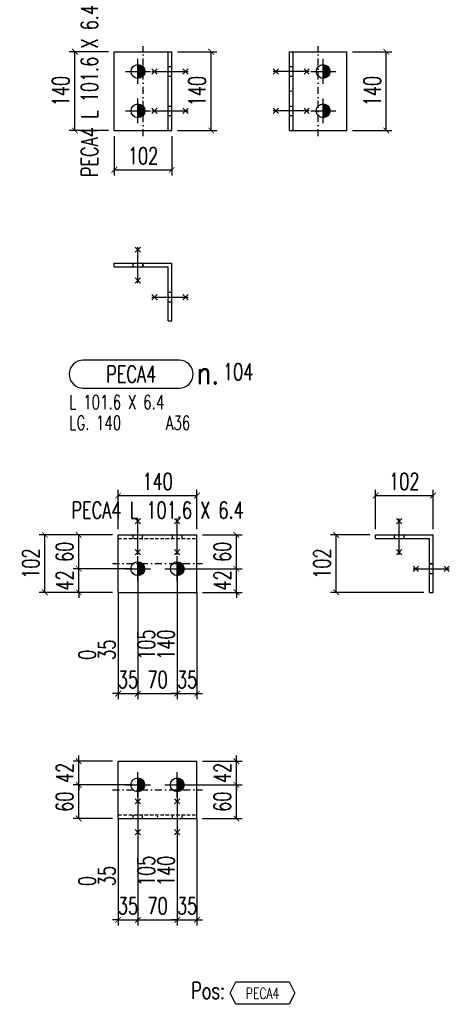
# Model space of a CAD drawing. Header units: feet. Extents: x 14665 to 61549, y 27474 to 37127.
# Tile 12 of 37: x 33618 to 34381, y 30995 to 32745. Entities that reach past the tile are written whole.
import ezdxf
from ezdxf.enums import TextEntityAlignment as Align

# ---------------------------------------------------------------- set-up
doc = ezdxf.new("R2010")
doc.units = ezdxf.units.FT
doc.header["$LTSCALE"] = 25
doc.header["$MEASUREMENT"] = 0
doc.linetypes.add('DASHDOT', pattern=[1, 0.5, -0.25, 0, -0.25])
doc.linetypes.add('HIDDEN', pattern=[0.375, 0.25, -0.125])
doc.layers.get('0').update_dxf_attribs({"linetype": 'CONTINUOUS'})
doc.layers.get('Defpoints').update_dxf_attribs({"linetype": 'CONTINUOUS'})
for name, color, linetype in [('A', 2, 'DASHDOT'), ('FORIR', 4, 'CONTINUOUS'), ('G', 3, 'CONTINUOUS'), ('MARK_DES', 2, 'CONTINUOUS'), ('MARK_MAT', 2, 'CONTINUOUS'), ('MARK_QTA', 4, 'CONTINUOUS'), ('MARK_SBA', 4, 'CONTINUOUS'), ('MARK_SLOT', 6, 'CONTINUOUS'), ('POS_BOX', 6, 'CONTINUOUS'), ('POS_DES', 2, 'CONTINUOUS'), ('POS_MAT', 2, 'CONTINUOUS'), ('TR', 6, 'HIDDEN'), ('TXT1', 7, 'CONTINUOUS')]:
    doc.layers.add(name, color=color, linetype=linetype)
doc.styles.add('1', font='romans', dxfattribs={"width": 0.7, "height": 30})
doc.styles.add('MARK', font='ROMANS', dxfattribs={"width": 0.7})
doc.styles.add('POS', font='ROMANS', dxfattribs={"width": 0.7})
doc.styles.add('ROMANS', font='ROMANS', dxfattribs={"width": 0.8, "height": 28})
doc.dimstyles.get("Standard").update_dxf_attribs({"dimtxt": 30, "dimasz": 1, "dimexe": 1, "dimexo": 1, "dimgap": 1, "dimtad": 1, "dimdec": 0, "dimdsep": 46, "dimtxsty": '1', "dimblk": 'ARCHTICK', "dimcen": 3, "dimclrd": 1, "dimclre": 1, "dimclrt": 3, "dimadec": 0, "dimazin": 0, "dimtfac": 1, "dimtdec": 0, "dimtix": 1, "dimtmove": 0, "dimatfit": 3, "dimfxl": 0, "dimtolj": 1, "dimarcsym": 0})

# ---------------------------------------------------------------- blocks, each defined once
blk = doc.blocks.new('MS')
at = {"color": 6}
for p, q in [((-4.7, 22.8), (4.7, 32.1)), ((-4.7, 32.1), (4.7, 22.8)), ((-4.7, -22.8), (4.7, -32.1)), ((-4.7, -32.1), (4.7, -22.8))]:
    blk.add_line(p, q, dxfattribs=at)
at = {"color": 3}
blk.add_line((0, -32.1), (0, 32.1), dxfattribs=at)
at = {"flags": 1}
for tag, p, height in [('DIAM', (0, 0), 8.01), ('AVAN', (1.3, -18.2), 5.26), ('TOLE', (1.3, -9.7), 5.26), ('DIET', (1.3, -24.6), 5.26)]:
    blk.add_attdef(tag, p, '', height=height, dxfattribs=at)
blk = doc.blocks.new('M16')
for p, q in [((0, -22.2), (0, 22.2)), ((-22.2, 0), (22.2, 0))]:
    blk.add_line(p, q)
at = {"color": 4, "const_width": 12.3}
blk.add_lwpolyline([(0, -6.1, 1), (0, 6.1, 1)], format="xyb", dxfattribs=at)
blk.add_circle((0, 0), 12.3)
at = {"flags": 1}
blk.add_attdef('TOLE', (16.7, -8.3), '', height=5.26, dxfattribs=at)
blk = doc.blocks.new('_ArchTick')
at = {"color": 0, "linetype": 'ByBlock', "const_width": 0.15}
blk.add_lwpolyline([(-0.5, -0.5), (0.5, 0.5)], dxfattribs=at)
blk = doc.blocks.new('*D80')
at = {"layer": 'Defpoints', "color": 0, "transparency": 16777216}
for p in [(33828, 31769.4), (33898, 31769.4), (33898, 31547.4)]:
    blk.add_point(p, dxfattribs=at)
at = {"layer": 'TXT1', "color": 1, "lineweight": -2, "transparency": 16777216}
for p, q in [((33828, 31759.4), (33828, 31537.4)), ((33898, 31759.4), (33898, 31537.4)), ((33828, 31547.4), (33898, 31547.4))]:
    blk.add_line(p, q, dxfattribs=at)
at = {"layer": 'TXT1', "color": 1, "lineweight": -2, "transparency": 16777216, "xscale": 10, "yscale": 10, "zscale": 10, "rotation": 180}
blk.add_blockref('_ArchTick', (33828, 31547.4), dxfattribs=at)
at = {"layer": 'TXT1', "color": 1, "lineweight": -2, "transparency": 16777216, "xscale": 10, "yscale": 10, "zscale": 10}
blk.add_blockref('_ArchTick', (33898, 31547.4), dxfattribs=at)
at = {"layer": 'TXT1', "color": 3, "transparency": 16777216, "insert": (33863, 31572.4), "char_height": 30, "attachment_point": 5, "style": '1'}
blk.add_mtext('\\A1;70', dxfattribs=at)
blk = doc.blocks.new('*D81')
at = {"layer": 'Defpoints', "color": 0, "transparency": 16777216}
for p in [(33828, 31769.4), (33793, 31727.4), (33828, 31547.4)]:
    blk.add_point(p, dxfattribs=at)
at = {"layer": 'TXT1', "color": 1, "lineweight": -2, "transparency": 16777216}
for p, q in [((33828, 31759.4), (33828, 31537.4)), ((33793, 31717.4), (33793, 31537.4)), ((33793, 31547.4), (33783, 31547.4)), ((33793, 31547.4), (33828, 31547.4)), ((33828, 31547.4), (33838, 31547.4))]:
    blk.add_line(p, q, dxfattribs=at)
at = {"layer": 'TXT1', "color": 1, "lineweight": -2, "transparency": 16777216, "xscale": 10, "yscale": 10, "zscale": 10}
blk.add_blockref('_ArchTick', (33793, 31547.4), dxfattribs=at)
at = {"layer": 'TXT1', "color": 1, "lineweight": -2, "transparency": 16777216, "xscale": 10, "yscale": 10, "zscale": 10, "rotation": 180}
blk.add_blockref('_ArchTick', (33828, 31547.4), dxfattribs=at)
at = {"layer": 'TXT1', "color": 3, "transparency": 16777216, "insert": (33810.5, 31572.4), "char_height": 30, "attachment_point": 5, "style": '1'}
blk.add_mtext('\\A1;35', dxfattribs=at)
blk = doc.blocks.new('*D82')
at = {"layer": 'Defpoints', "color": 0, "transparency": 16777216}
for p in [(33898, 31769.4), (33933, 31727.4), (33933, 31547.4)]:
    blk.add_point(p, dxfattribs=at)
at = {"layer": 'TXT1', "color": 1, "lineweight": -2, "transparency": 16777216}
for p, q in [((33898, 31759.4), (33898, 31537.4)), ((33933, 31717.4), (33933, 31537.4)), ((33898, 31547.4), (33888, 31547.4)), ((33898, 31547.4), (33933, 31547.4)), ((33933, 31547.4), (33943, 31547.4))]:
    blk.add_line(p, q, dxfattribs=at)
at = {"layer": 'TXT1', "color": 1, "lineweight": -2, "transparency": 16777216, "xscale": 10, "yscale": 10, "zscale": 10}
blk.add_blockref('_ArchTick', (33898, 31547.4), dxfattribs=at)
at = {"layer": 'TXT1', "color": 1, "lineweight": -2, "transparency": 16777216, "xscale": 10, "yscale": 10, "zscale": 10, "rotation": 180}
blk.add_blockref('_ArchTick', (33933, 31547.4), dxfattribs=at)
at = {"layer": 'TXT1', "color": 3, "transparency": 16777216, "insert": (33915.5, 31572.4), "char_height": 30, "attachment_point": 5, "style": '1'}
blk.add_mtext('\\A1;35', dxfattribs=at)
blk = doc.blocks.new('*D83')
at = {"layer": 'Defpoints', "color": 0, "transparency": 16777216}
for p in [(33723, 31829.4), (33793, 31829.4), (33828, 31769.4)]:
    blk.add_point(p, dxfattribs=at)
at = {"layer": 'TXT1', "color": 1, "lineweight": -2, "transparency": 16777216}
for p, q in [((33783, 31829.4), (33713, 31829.4)), ((33723, 31769.4), (33723, 31829.4)), ((33818, 31769.4), (33713, 31769.4))]:
    blk.add_line(p, q, dxfattribs=at)
at = {"layer": 'TXT1', "color": 1, "lineweight": -2, "transparency": 16777216, "xscale": 10, "yscale": 10, "zscale": 10}
for p, rotation in [((33723, 31829.4), 90), ((33723, 31769.4), 270)]:
    blk.add_blockref('_ArchTick', p, dxfattribs=dict(at, rotation=rotation))
at = {"layer": 'TXT1', "color": 3, "transparency": 16777216, "insert": (33698, 31799.4), "char_height": 30, "attachment_point": 5, "rotation": 90, "style": '1'}
blk.add_mtext('\\A1;60', dxfattribs=at)
blk = doc.blocks.new('*D84')
at = {"layer": 'Defpoints', "color": 0, "transparency": 16777216}
for p in [(33723, 31769.4), (33828, 31769.4), (33793, 31727.4)]:
    blk.add_point(p, dxfattribs=at)
at = {"layer": 'TXT1', "color": 1, "lineweight": -2, "transparency": 16777216}
for p, q in [((33818, 31769.4), (33713, 31769.4)), ((33723, 31769.4), (33723, 31779.4)), ((33723, 31727.4), (33723, 31769.4)), ((33783, 31727.4), (33713, 31727.4)), ((33723, 31727.4), (33723, 31717.4))]:
    blk.add_line(p, q, dxfattribs=at)
at = {"layer": 'TXT1', "color": 1, "lineweight": -2, "transparency": 16777216, "xscale": 10, "yscale": 10, "zscale": 10}
for p, rotation in [((33723, 31769.4), 270), ((33723, 31727.4), 90)]:
    blk.add_blockref('_ArchTick', p, dxfattribs=dict(at, rotation=rotation))
at = {"layer": 'TXT1', "color": 3, "transparency": 16777216, "insert": (33698, 31748.4), "char_height": 30, "attachment_point": 5, "rotation": 90, "style": '1'}
blk.add_mtext('\\A1;42', dxfattribs=at)
blk = doc.blocks.new('*D85')
at = {"layer": 'Defpoints', "color": 0, "transparency": 16777216}
for p in [(33933, 31829.4), (34003, 31829.4), (33898, 31769.4)]:
    blk.add_point(p, dxfattribs=at)
at = {"layer": 'TXT1', "color": 1, "lineweight": -2, "transparency": 16777216}
for p, q in [((33943, 31829.4), (34013, 31829.4)), ((34003, 31769.4), (34003, 31829.4)), ((33908, 31769.4), (34013, 31769.4))]:
    blk.add_line(p, q, dxfattribs=at)
at = {"layer": 'TXT1', "color": 1, "lineweight": -2, "transparency": 16777216, "xscale": 10, "yscale": 10, "zscale": 10}
for p, rotation in [((34003, 31829.4), 90), ((34003, 31769.4), 270)]:
    blk.add_blockref('_ArchTick', p, dxfattribs=dict(at, rotation=rotation))
at = {"layer": 'TXT1', "color": 3, "transparency": 16777216, "insert": (33978, 31799.4), "char_height": 30, "attachment_point": 5, "rotation": 90, "style": '1'}
blk.add_mtext('\\A1;60', dxfattribs=at)
blk = doc.blocks.new('*D86')
at = {"layer": 'Defpoints', "color": 0, "transparency": 16777216}
for p in [(33898, 31769.4), (34003, 31769.4), (33933, 31727.4)]:
    blk.add_point(p, dxfattribs=at)
at = {"layer": 'TXT1', "color": 1, "lineweight": -2, "transparency": 16777216}
for p, q in [((33908, 31769.4), (34013, 31769.4)), ((34003, 31769.4), (34003, 31779.4)), ((34003, 31727.4), (34003, 31769.4)), ((33943, 31727.4), (34013, 31727.4)), ((34003, 31727.4), (34003, 31717.4))]:
    blk.add_line(p, q, dxfattribs=at)
at = {"layer": 'TXT1', "color": 1, "lineweight": -2, "transparency": 16777216, "xscale": 10, "yscale": 10, "zscale": 10}
for p, rotation in [((34003, 31769.4), 270), ((34003, 31727.4), 90)]:
    blk.add_blockref('_ArchTick', p, dxfattribs=dict(at, rotation=rotation))
at = {"layer": 'TXT1', "color": 3, "transparency": 16777216, "insert": (33978, 31748.4), "char_height": 30, "attachment_point": 5, "rotation": 90, "style": '1'}
blk.add_mtext('\\A1;42', dxfattribs=at)
blk = doc.blocks.new('*D87')
at = {"layer": 'Defpoints', "color": 0, "transparency": 16777216}
for p in [(33933, 31899.4), (33793, 31829.4), (33933, 31829.4)]:
    blk.add_point(p, dxfattribs=at)
at = {"layer": 'TXT1', "color": 1, "lineweight": -2, "transparency": 16777216}
for p, q in [((33793, 31839.4), (33793, 31909.4)), ((33933, 31839.4), (33933, 31909.4)), ((33793, 31899.4), (33933, 31899.4))]:
    blk.add_line(p, q, dxfattribs=at)
at = {"layer": 'TXT1', "color": 1, "lineweight": -2, "transparency": 16777216, "xscale": 10, "yscale": 10, "zscale": 10, "rotation": 180}
blk.add_blockref('_ArchTick', (33793, 31899.4), dxfattribs=at)
at = {"layer": 'TXT1', "color": 1, "lineweight": -2, "transparency": 16777216, "xscale": 10, "yscale": 10, "zscale": 10}
blk.add_blockref('_ArchTick', (33933, 31899.4), dxfattribs=at)
at = {"layer": 'TXT1', "color": 3, "transparency": 16777216, "insert": (33863, 31924.4), "char_height": 30, "attachment_point": 5, "style": '1'}
blk.add_mtext('\\A1;140', dxfattribs=at)
blk = doc.blocks.new('*D88')
at = {"layer": 'Defpoints', "color": 0, "transparency": 16777216}
for p in [(33663, 31829.4), (33793, 31829.4), (33793, 31727.4)]:
    blk.add_point(p, dxfattribs=at)
at = {"layer": 'TXT1', "color": 1, "lineweight": -2, "transparency": 16777216}
for p, q in [((33783, 31829.4), (33653, 31829.4)), ((33663, 31727.4), (33663, 31829.4)), ((33783, 31727.4), (33653, 31727.4))]:
    blk.add_line(p, q, dxfattribs=at)
at = {"layer": 'TXT1', "color": 1, "lineweight": -2, "transparency": 16777216, "xscale": 10, "yscale": 10, "zscale": 10}
for p, rotation in [((33663, 31829.4), 90), ((33663, 31727.4), 270)]:
    blk.add_blockref('_ArchTick', p, dxfattribs=dict(at, rotation=rotation))
at = {"layer": 'TXT1', "color": 3, "transparency": 16777216, "insert": (33638, 31778.4), "char_height": 30, "attachment_point": 5, "rotation": 90, "style": '1'}
blk.add_mtext('\\A1;102', dxfattribs=at)
blk = doc.blocks.new('3D_INFOM')
blk.add_point((0, 0))
at = {"layer": 'FORIR', "flags": 1}
for tag, p in [('MARK', (7.55, -4.31)), ('NUM_DIS', (7.55, -11.68)), ('NOT_PEZ', (45.73, -11.68)), ('QTA_PEZ', (7.55, -18.55)), ('TIP_PEZ', (45.73, -18.55)), ('TRA_PEZ', (7.55, -26.33)), ('COS_PEZ', (45.73, -26.33)), ('DES_PEZ', (7.55, -33.75))]:
    blk.add_attdef(tag, p, '', height=5, dxfattribs=at)
blk = doc.blocks.new('*D89')
at = {"layer": 'Defpoints', "color": 0, "transparency": 16777216}
for p in [(34352, 31899.4), (34250, 31829.4), (34352, 31829.4)]:
    blk.add_point(p, dxfattribs=at)
at = {"layer": 'TXT1', "color": 1, "lineweight": -2, "transparency": 16777216}
for p, q in [((34250, 31839.4), (34250, 31909.4)), ((34352, 31839.4), (34352, 31909.4)), ((34250, 31899.4), (34352, 31899.4))]:
    blk.add_line(p, q, dxfattribs=at)
at = {"layer": 'TXT1', "color": 1, "lineweight": -2, "transparency": 16777216, "xscale": 10, "yscale": 10, "zscale": 10, "rotation": 180}
blk.add_blockref('_ArchTick', (34250, 31899.4), dxfattribs=at)
at = {"layer": 'TXT1', "color": 1, "lineweight": -2, "transparency": 16777216, "xscale": 10, "yscale": 10, "zscale": 10}
blk.add_blockref('_ArchTick', (34352, 31899.4), dxfattribs=at)
at = {"layer": 'TXT1', "color": 3, "transparency": 16777216, "insert": (34301, 31924.4), "char_height": 30, "attachment_point": 5, "style": '1'}
blk.add_mtext('\\A1;102', dxfattribs=at)
blk = doc.blocks.new('*D90')
at = {"layer": 'Defpoints', "color": 0, "transparency": 16777216}
for p in [(34180, 31829.4), (34250, 31829.4), (34345.6, 31727.4)]:
    blk.add_point(p, dxfattribs=at)
at = {"layer": 'TXT1', "color": 1, "lineweight": -2, "transparency": 16777216}
for p, q in [((34240, 31829.4), (34170, 31829.4)), ((34180, 31727.4), (34180, 31829.4)), ((34335.6, 31727.4), (34170, 31727.4))]:
    blk.add_line(p, q, dxfattribs=at)
at = {"layer": 'TXT1', "color": 1, "lineweight": -2, "transparency": 16777216, "xscale": 10, "yscale": 10, "zscale": 10}
for p, rotation in [((34180, 31829.4), 90), ((34180, 31727.4), 270)]:
    blk.add_blockref('_ArchTick', p, dxfattribs=dict(at, rotation=rotation))
at = {"layer": 'TXT1', "color": 3, "transparency": 16777216, "insert": (34155, 31778.4), "char_height": 30, "attachment_point": 5, "rotation": 90, "style": '1'}
blk.add_mtext('\\A1;102', dxfattribs=at)
blk = doc.blocks.new('*D91')
at = {"layer": 'Defpoints', "color": 0, "transparency": 16777216}
for p in [(33828, 31385.4), (33898, 31385.4), (33898, 31145.4)]:
    blk.add_point(p, dxfattribs=at)
at = {"layer": 'TXT1', "color": 1, "lineweight": -2, "transparency": 16777216}
for p, q in [((33828, 31375.4), (33828, 31135.4)), ((33898, 31375.4), (33898, 31135.4)), ((33828, 31145.4), (33898, 31145.4))]:
    blk.add_line(p, q, dxfattribs=at)
at = {"layer": 'TXT1', "color": 1, "lineweight": -2, "transparency": 16777216, "xscale": 10, "yscale": 10, "zscale": 10, "rotation": 180}
blk.add_blockref('_ArchTick', (33828, 31145.4), dxfattribs=at)
at = {"layer": 'TXT1', "color": 1, "lineweight": -2, "transparency": 16777216, "xscale": 10, "yscale": 10, "zscale": 10}
blk.add_blockref('_ArchTick', (33898, 31145.4), dxfattribs=at)
at = {"layer": 'TXT1', "color": 3, "transparency": 16777216, "insert": (33863, 31170.4), "char_height": 30, "attachment_point": 5, "style": '1'}
blk.add_mtext('\\A1;70', dxfattribs=at)
blk = doc.blocks.new('*D92')
at = {"layer": 'Defpoints', "color": 0, "transparency": 16777216}
for p in [(33828, 31385.4), (33793, 31325.4), (33828, 31145.4)]:
    blk.add_point(p, dxfattribs=at)
at = {"layer": 'TXT1', "color": 1, "lineweight": -2, "transparency": 16777216}
for p, q in [((33828, 31375.4), (33828, 31135.4)), ((33793, 31315.4), (33793, 31135.4)), ((33793, 31145.4), (33783, 31145.4)), ((33793, 31145.4), (33828, 31145.4)), ((33828, 31145.4), (33838, 31145.4))]:
    blk.add_line(p, q, dxfattribs=at)
at = {"layer": 'TXT1', "color": 1, "lineweight": -2, "transparency": 16777216, "xscale": 10, "yscale": 10, "zscale": 10}
blk.add_blockref('_ArchTick', (33793, 31145.4), dxfattribs=at)
at = {"layer": 'TXT1', "color": 1, "lineweight": -2, "transparency": 16777216, "xscale": 10, "yscale": 10, "zscale": 10, "rotation": 180}
blk.add_blockref('_ArchTick', (33828, 31145.4), dxfattribs=at)
at = {"layer": 'TXT1', "color": 3, "transparency": 16777216, "insert": (33810.5, 31170.4), "char_height": 30, "attachment_point": 5, "style": '1'}
blk.add_mtext('\\A1;35', dxfattribs=at)
blk = doc.blocks.new('*D93')
at = {"layer": 'Defpoints', "color": 0, "transparency": 16777216}
for p in [(33898, 31385.4), (33933, 31325.4), (33933, 31145.4)]:
    blk.add_point(p, dxfattribs=at)
at = {"layer": 'TXT1', "color": 1, "lineweight": -2, "transparency": 16777216}
for p, q in [((33898, 31375.4), (33898, 31135.4)), ((33933, 31315.4), (33933, 31135.4)), ((33898, 31145.4), (33888, 31145.4)), ((33898, 31145.4), (33933, 31145.4)), ((33933, 31145.4), (33943, 31145.4))]:
    blk.add_line(p, q, dxfattribs=at)
at = {"layer": 'TXT1', "color": 1, "lineweight": -2, "transparency": 16777216, "xscale": 10, "yscale": 10, "zscale": 10}
blk.add_blockref('_ArchTick', (33898, 31145.4), dxfattribs=at)
at = {"layer": 'TXT1', "color": 1, "lineweight": -2, "transparency": 16777216, "xscale": 10, "yscale": 10, "zscale": 10, "rotation": 180}
blk.add_blockref('_ArchTick', (33933, 31145.4), dxfattribs=at)
at = {"layer": 'TXT1', "color": 3, "transparency": 16777216, "insert": (33915.5, 31170.4), "char_height": 30, "attachment_point": 5, "style": '1'}
blk.add_mtext('\\A1;35', dxfattribs=at)
blk = doc.blocks.new('*D94')
at = {"layer": 'Defpoints', "color": 0, "transparency": 16777216}
for p in [(33723, 31427.4), (33793, 31427.4), (33828, 31385.4)]:
    blk.add_point(p, dxfattribs=at)
at = {"layer": 'TXT1', "color": 1, "lineweight": -2, "transparency": 16777216}
for p, q in [((33723, 31427.4), (33723, 31437.4)), ((33783, 31427.4), (33713, 31427.4)), ((33723, 31385.4), (33723, 31427.4)), ((33818, 31385.4), (33713, 31385.4)), ((33723, 31385.4), (33723, 31375.4))]:
    blk.add_line(p, q, dxfattribs=at)
at = {"layer": 'TXT1', "color": 1, "lineweight": -2, "transparency": 16777216, "xscale": 10, "yscale": 10, "zscale": 10}
for p, rotation in [((33723, 31427.4), 270), ((33723, 31385.4), 90)]:
    blk.add_blockref('_ArchTick', p, dxfattribs=dict(at, rotation=rotation))
at = {"layer": 'TXT1', "color": 3, "transparency": 16777216, "insert": (33698, 31406.4), "char_height": 30, "attachment_point": 5, "rotation": 90, "style": '1'}
blk.add_mtext('\\A1;42', dxfattribs=at)
blk = doc.blocks.new('*D95')
at = {"layer": 'Defpoints', "color": 0, "transparency": 16777216}
for p in [(33723, 31385.4), (33828, 31385.4), (33793, 31325.4)]:
    blk.add_point(p, dxfattribs=at)
at = {"layer": 'TXT1', "color": 1, "lineweight": -2, "transparency": 16777216}
for p, q in [((33818, 31385.4), (33713, 31385.4)), ((33723, 31325.4), (33723, 31385.4)), ((33783, 31325.4), (33713, 31325.4))]:
    blk.add_line(p, q, dxfattribs=at)
at = {"layer": 'TXT1', "color": 1, "lineweight": -2, "transparency": 16777216, "xscale": 10, "yscale": 10, "zscale": 10}
for p, rotation in [((33723, 31385.4), 90), ((33723, 31325.4), 270)]:
    blk.add_blockref('_ArchTick', p, dxfattribs=dict(at, rotation=rotation))
at = {"layer": 'TXT1', "color": 3, "transparency": 16777216, "insert": (33698, 31355.4), "char_height": 30, "attachment_point": 5, "rotation": 90, "style": '1'}
blk.add_mtext('\\A1;60', dxfattribs=at)
blk = doc.blocks.new('*D96')
at = {"layer": 'Defpoints', "color": 0, "transparency": 16777216}
for p in [(33933, 31427.4), (34003, 31427.4), (33898, 31385.4)]:
    blk.add_point(p, dxfattribs=at)
at = {"layer": 'TXT1', "color": 1, "lineweight": -2, "transparency": 16777216}
for p, q in [((34003, 31427.4), (34003, 31437.4)), ((33943, 31427.4), (34013, 31427.4)), ((34003, 31385.4), (34003, 31427.4)), ((33908, 31385.4), (34013, 31385.4)), ((34003, 31385.4), (34003, 31375.4))]:
    blk.add_line(p, q, dxfattribs=at)
at = {"layer": 'TXT1', "color": 1, "lineweight": -2, "transparency": 16777216, "xscale": 10, "yscale": 10, "zscale": 10}
for p, rotation in [((34003, 31427.4), 270), ((34003, 31385.4), 90)]:
    blk.add_blockref('_ArchTick', p, dxfattribs=dict(at, rotation=rotation))
at = {"layer": 'TXT1', "color": 3, "transparency": 16777216, "insert": (33978, 31406.4), "char_height": 30, "attachment_point": 5, "rotation": 90, "style": '1'}
blk.add_mtext('\\A1;42', dxfattribs=at)
blk = doc.blocks.new('*D97')
at = {"layer": 'Defpoints', "color": 0, "transparency": 16777216}
for p in [(33898, 31385.4), (34003, 31385.4), (33933, 31325.4)]:
    blk.add_point(p, dxfattribs=at)
at = {"layer": 'TXT1', "color": 1, "lineweight": -2, "transparency": 16777216}
for p, q in [((33908, 31385.4), (34013, 31385.4)), ((34003, 31325.4), (34003, 31385.4)), ((33943, 31325.4), (34013, 31325.4))]:
    blk.add_line(p, q, dxfattribs=at)
at = {"layer": 'TXT1', "color": 1, "lineweight": -2, "transparency": 16777216, "xscale": 10, "yscale": 10, "zscale": 10}
for p, rotation in [((34003, 31385.4), 90), ((34003, 31325.4), 270)]:
    blk.add_blockref('_ArchTick', p, dxfattribs=dict(at, rotation=rotation))
at = {"layer": 'TXT1', "color": 3, "transparency": 16777216, "insert": (33978, 31355.4), "char_height": 30, "attachment_point": 5, "rotation": 90, "style": '1'}
blk.add_mtext('\\A1;60', dxfattribs=at)
blk = doc.blocks.new('POSITION_PRO')
at = {"layer": 'POS_BOX'}
blk.add_lwpolyline([(10.5, -2), (9.5, -4), (0, -4), (-1, -2), (0, 0), (9.5, 0)], close=True, dxfattribs=at)
at = {"insert": (-7.93, -0.05), "char_height": 3, "width": 11.9956, "attachment_point": 1, "style": 'POS'}
blk.add_mtext('Pos:', dxfattribs=at)
at = {"style": 'POS', "width": 0.7}
blk.add_attdef('POS_PEZ', text='', height=2, dxfattribs=at).set_placement((4.76, -3.05), align=Align.CENTER)
at = {"layer": 'POS_DES', "style": 'POS', "width": 0.7, "flags": 1}
for tag, p in [('SPE_PRO', (-7.8, -5.07)), ('LUN_PRO', (-7.82, -5.58)), ('LAR_PRO', (-7.79, -4.53))]:
    blk.add_attdef(tag, p, '', height=0.35, dxfattribs=at)
at = {"layer": 'POS_MAT', "style": 'POS', "width": 0.7, "flags": 1}
for tag, p in [('MAT_PRO', (-6.89, -4.03)), ('NOM_PRO', (-6.94, -6.11)), ('PUN_NET', (-6.94, -7.16)), ('PUN_LIS', (-6.94, -6.63)), ('PUN_NET2', (-6.94, -7.74)), ('MAR_CMP', (-6.89, -8.22)), ('QTA_PEZ', (-6.89, -8.75)), ('NOT_PEZ', (-6.89, -9.21))]:
    blk.add_attdef(tag, text='', height=0.35, dxfattribs=at).set_placement(p, align=Align.CENTER)
blk = doc.blocks.new('3D_INFOPOS')
blk.add_point((0, 0))
at = {"layer": 'FORIR', "flags": 1}
for tag, p in [('POS_PEZ', (7.6, -4.3)), ('MAT_PRO', (7.6, -11.9))]:
    blk.add_attdef(tag, p, '', height=5.26, dxfattribs=at)
blk = doc.blocks.new('*D154')
at = {"layer": 'Defpoints', "color": 0, "transparency": 16777216}
for p in [(33888.2, 32687.9), (33958.2, 32687.9), (33888.2, 32547.9)]:
    blk.add_point(p, dxfattribs=at)
at = {"layer": 'TXT1', "color": 1, "lineweight": -2, "transparency": 16777216}
for p, q in [((33898.2, 32687.9), (33968.2, 32687.9)), ((33958.2, 32547.9), (33958.2, 32687.9)), ((33898.2, 32547.9), (33968.2, 32547.9))]:
    blk.add_line(p, q, dxfattribs=at)
at = {"layer": 'TXT1', "color": 1, "lineweight": -2, "transparency": 16777216, "xscale": 10, "yscale": 10, "zscale": 10}
for p, rotation in [((33958.2, 32687.9), 90), ((33958.2, 32547.9), 270)]:
    blk.add_blockref('_ArchTick', p, dxfattribs=dict(at, rotation=rotation))
at = {"layer": 'TXT1', "color": 3, "transparency": 16777216, "insert": (33933.2, 32617.9), "char_height": 30, "attachment_point": 5, "rotation": 90, "style": '1'}
blk.add_mtext('\\A1;140', dxfattribs=at)
blk = doc.blocks.new('*D155')
at = {"layer": 'Defpoints', "color": 0, "transparency": 16777216}
for p in [(33716.2, 32687.9), (33786.2, 32687.9), (33786.2, 32547.9)]:
    blk.add_point(p, dxfattribs=at)
at = {"layer": 'TXT1', "color": 1, "lineweight": -2, "transparency": 16777216}
for p, q in [((33776.2, 32687.9), (33706.2, 32687.9)), ((33716.2, 32547.9), (33716.2, 32687.9)), ((33776.2, 32547.9), (33706.2, 32547.9))]:
    blk.add_line(p, q, dxfattribs=at)
at = {"layer": 'TXT1', "color": 1, "lineweight": -2, "transparency": 16777216, "xscale": 10, "yscale": 10, "zscale": 10}
for p, rotation in [((33716.2, 32687.9), 90), ((33716.2, 32547.9), 270)]:
    blk.add_blockref('_ArchTick', p, dxfattribs=dict(at, rotation=rotation))
at = {"layer": 'TXT1', "color": 3, "transparency": 16777216, "insert": (33691.2, 32617.9), "char_height": 30, "attachment_point": 5, "rotation": 90, "style": '1'}
blk.add_mtext('\\A1;140', dxfattribs=at)
blk = doc.blocks.new('*D156')
at = {"layer": 'Defpoints', "color": 0, "transparency": 16777216}
for p in [(33786.2, 32547.9), (33888.2, 32547.9), (33888.2, 32477.9)]:
    blk.add_point(p, dxfattribs=at)
at = {"layer": 'TXT1', "color": 1, "lineweight": -2, "transparency": 16777216}
for p, q in [((33786.2, 32537.9), (33786.2, 32467.9)), ((33888.2, 32537.9), (33888.2, 32467.9)), ((33786.2, 32477.9), (33888.2, 32477.9))]:
    blk.add_line(p, q, dxfattribs=at)
at = {"layer": 'TXT1', "color": 1, "lineweight": -2, "transparency": 16777216, "xscale": 10, "yscale": 10, "zscale": 10, "rotation": 180}
blk.add_blockref('_ArchTick', (33786.2, 32477.9), dxfattribs=at)
at = {"layer": 'TXT1', "color": 1, "lineweight": -2, "transparency": 16777216, "xscale": 10, "yscale": 10, "zscale": 10}
blk.add_blockref('_ArchTick', (33888.2, 32477.9), dxfattribs=at)
at = {"layer": 'TXT1', "color": 3, "transparency": 16777216, "insert": (33837.2, 32502.9), "char_height": 30, "attachment_point": 5, "style": '1'}
blk.add_mtext('\\A1;102', dxfattribs=at)
blk = doc.blocks.new('*D157')
at = {"layer": 'Defpoints', "color": 0, "transparency": 16777216}
for p in [(34199.1, 32687.9), (34269.1, 32687.9), (34199.1, 32547.9)]:
    blk.add_point(p, dxfattribs=at)
at = {"layer": 'TXT1', "color": 1, "lineweight": -2, "transparency": 16777216}
for p, q in [((34209.1, 32687.9), (34279.1, 32687.9)), ((34269.1, 32547.9), (34269.1, 32687.9)), ((34209.1, 32547.9), (34279.1, 32547.9))]:
    blk.add_line(p, q, dxfattribs=at)
at = {"layer": 'TXT1', "color": 1, "lineweight": -2, "transparency": 16777216, "xscale": 10, "yscale": 10, "zscale": 10}
for p, rotation in [((34269.1, 32687.9), 90), ((34269.1, 32547.9), 270)]:
    blk.add_blockref('_ArchTick', p, dxfattribs=dict(at, rotation=rotation))
at = {"layer": 'TXT1', "color": 3, "transparency": 16777216, "insert": (34244.1, 32617.9), "char_height": 30, "attachment_point": 5, "rotation": 90, "style": '1'}
blk.add_mtext('\\A1;140', dxfattribs=at)
blk = doc.blocks.new('M8_PRO')
at = {"layer": 'MARK_SLOT'}
blk.add_lwpolyline([(2.5, 0), (19.5, 0, 0.414214), (22, 2.5), (22, 2.5, 0.414214), (19.5, 5), (2.5, 5, 0.414214), (0, 2.5), (0, 2.5, 0.414214)], format="xyb", close=True, dxfattribs=at)
at = {"style": 'MARK', "width": 0.7, "flags": 1}
for tag, p in [('TRA_PEZ', (-2.05, 4.97)), ('SUN_LIS', (-2.05, 3.9)), ('PUN_LIS', (-2.05, 4.44)), ('DES_PEZ', (-2.05, 3.37)), ('TIP_PEZ', (-2.05, 2.29)), ('NOT_PEZ', (-2.05, 2.83)), ('ING_PEZ', (-2.05, 1.76)), ('COD_PEZ', (-2.05, 0.69)), ('COS_PEZ', (-2.05, 0.15)), ('MCL_PEZ', (-2.05, 1.22)), ('DIM_PRO', (-2.05, -0.38))]:
    blk.add_attdef(tag, p, '', height=0.35, dxfattribs=at)
at = {"style": 'MARK', "width": 0.7}
blk.add_attdef('MAR_PEZ', text='', height=3, dxfattribs=at).set_placement((11, 2.5), align=Align.MIDDLE)
at = {"layer": 'MARK_DES', "style": 'MARK', "width": 0.7}
blk.add_text('LG.', height=2.5, dxfattribs=at).set_placement((0, -7.4))
for tag, p in [('NOM_PRO', (0, -3.7)), ('LUN_PRO', (4.73, -7.4))]:
    blk.add_attdef(tag, p, '', height=2.5, dxfattribs=at)
at = {"layer": 'MARK_MAT', "style": 'MARK', "width": 0.7}
blk.add_attdef('MAT_PRO', (17.13, -7.4), '', height=2.5, dxfattribs=at)
at = {"layer": 'MARK_QTA', "style": 'ROMANS', "width": 0.8}
blk.add_text('n.', height=4, dxfattribs=at).set_placement((24.62, 2.75), align=Align.MIDDLE)
at = {"layer": 'MARK_QTA', "style": 'MARK', "width": 0.7}
blk.add_attdef('QTA_PEZ', (27.29, 1.42), '', height=3, dxfattribs=at)
at = {"layer": 'MARK_SBA', "style": 'MARK', "width": 0.7}
blk.add_attdef('SBA_PEZ', text='', height=2, dxfattribs=at).set_placement((10.88, 5.73), align=Align.BOTTOM_CENTER)

msp = doc.modelspace()

# ---------------------------------------------------------------- linework, layer by layer
at = {"layer": 'A'}
for p, q in [((33837.2, 32537.9), (33837.2, 32697.9)), ((34148.1, 32537.9), (34148.1, 32697.9)), ((33783, 31778.4), (33943, 31778.4)), ((33783, 31376.4), (33943, 31376.4))]:
    msp.add_line(p, q, dxfattribs=at)
for p in [(33881.8, 32591.4), (34097.1, 32591.4), (33836.7, 32305.6), (33889.5, 31823), (34300.5, 31823), (33889.5, 31325.4)]:
    msp.add_point(p, dxfattribs=at)
at = {"layer": 'G'}
for p, q in [((33786.2, 32687.9), (33888.2, 32687.9)), ((33786.2, 32547.9), (33786.2, 32687.9)), ((33881.8, 32547.9), (33881.8, 32687.9)), ((33888.2, 32547.9), (33888.2, 32687.9)), ((34097.1, 32687.9), (34199.1, 32687.9)), ((34097.1, 32547.9), (34097.1, 32687.9)), ((34103.5, 32547.9), (34103.5, 32687.9)), ((34199.1, 32547.9), (34199.1, 32687.9)), ((33786.2, 32547.9), (33888.2, 32547.9)), ((34097.1, 32547.9), (34199.1, 32547.9)), ((33786.2, 32305.6), (33786.2, 32312)), ((33786.2, 32312), (33888.2, 32312)), ((33888.2, 32210), (33888.2, 32312)), ((33786.2, 32305.6), (33881.8, 32305.6)), ((33881.8, 32210), (33881.8, 32305.6)), ((33881.8, 32210), (33888.2, 32210)), ((33793, 31727.4), (33793, 31829.4)), ((33793, 31829.4), (33933, 31829.4)), ((33933, 31727.4), (33933, 31829.4)), ((34250, 31823), (34250, 31829.4)), ((34250, 31829.4), (34352, 31829.4)), ((34250, 31823), (34345.6, 31823)), ((34345.6, 31727.4), (34345.6, 31823)), ((34352, 31727.4), (34352, 31829.4)), ((33793, 31727.4), (33933, 31727.4)), ((34345.6, 31727.4), (34352, 31727.4)), ((33793, 31427.4), (33933, 31427.4)), ((33793, 31325.4), (33793, 31427.4)), ((33933, 31325.4), (33933, 31427.4)), ((33793, 31325.4), (33933, 31325.4))]:
    msp.add_line(p, q, dxfattribs=at)
for p in [(33881.8, 32591.4), (34097.1, 32591.4), (33836.7, 32305.6), (33889.5, 31823), (34300.5, 31823), (33889.5, 31325.4)]:
    msp.add_point(p, dxfattribs=at)
at = {"layer": 'TR'}
for p, q in [((33881.8, 32661.4), (33888.2, 32661.4)), ((34097.1, 32661.4), (34103.5, 32661.4)), ((33881.8, 32644.4), (33888.2, 32644.4)), ((34097.1, 32644.4), (34103.5, 32644.4)), ((33881.8, 32591.4), (33888.2, 32591.4)), ((34097.1, 32591.4), (34103.5, 32591.4)), ((33881.8, 32574.4), (33888.2, 32574.4)), ((34097.1, 32574.4), (34103.5, 32574.4)), ((33819.7, 32305.6), (33819.7, 32312)), ((33836.7, 32305.6), (33836.7, 32312)), ((33881.8, 32260.5), (33888.2, 32260.5)), ((33881.8, 32243.5), (33888.2, 32243.5)), ((33793, 31823), (33933, 31823)), ((33819.5, 31823), (33819.5, 31829.4)), ((33836.5, 31823), (33836.5, 31829.4)), ((33889.5, 31823), (33889.5, 31829.4)), ((33906.5, 31823), (33906.5, 31829.4)), ((34283.5, 31823), (34283.5, 31829.4)), ((34300.5, 31823), (34300.5, 31829.4)), ((34345.6, 31777.9), (34352, 31777.9)), ((34345.6, 31760.9), (34352, 31760.9)), ((33793, 31331.8), (33933, 31331.8)), ((33819.5, 31325.4), (33819.5, 31331.8)), ((33836.5, 31325.4), (33836.5, 31331.8)), ((33889.5, 31325.4), (33889.5, 31331.8)), ((33906.5, 31325.4), (33906.5, 31331.8))]:
    msp.add_line(p, q, dxfattribs=at)
for p in [(33881.8, 32591.4), (34097.1, 32591.4), (33836.7, 32305.6), (33889.5, 31823), (34300.5, 31823), (33889.5, 31325.4)]:
    msp.add_point(p, dxfattribs=at)
at = {"layer": 'TXT1'}
for p, q in [((33828, 31769.4), (33828, 31607.4)), ((33898, 31769.4), (33898, 31607.4)), ((33793, 31727.4), (33793, 31607.4)), ((33933, 31727.4), (33933, 31607.4)), ((33828, 31385.4), (33828, 31205.4)), ((33898, 31385.4), (33898, 31205.4)), ((33793, 31325.4), (33793, 31205.4)), ((33933, 31325.4), (33933, 31205.4))]:
    msp.add_line(p, q, dxfattribs=at)

# ---------------------------------------------------------------- block references
for name, p in [('M16', (33828.2, 32652.9)), ('M16', (34157.1, 32652.9)), ('3D_INFOPOS', (33837.2, 32617.9)), ('3D_INFOPOS', (34100.3, 32617.9)), ('M16', (33828.2, 32582.9)), ('M16', (34157.1, 32582.9)), ('MS', (33828.2, 32308.8)), ('3D_INFOPOS', (33837.2, 32308.8)), ('MS', (33828, 31826.2)), ('MS', (33898, 31826.2)), ('MS', (34292, 31826.2)), ('M16', (33828, 31769.4)), ('M16', (33898, 31769.4)), ('M16', (33828, 31385.4)), ('M16', (33898, 31385.4))]:
    msp.add_blockref(name, p)
for p, rotation in [((33885, 32652.9), 270), ((34100.3, 32652.9), 90), ((33885, 32582.9), 270), ((34100.3, 32582.9), 90), ((33885, 32252), 270), ((34348.8, 31769.4), 270), ((33828, 31328.6), 180), ((33898, 31328.6), 180)]:
    msp.add_blockref('MS', p, dxfattribs=dict(rotation=rotation))
at = {"xscale": 10, "yscale": 10, "zscale": 10}
for p in [(33837.2, 32617.9), (34100.3, 32617.9), (33837.2, 32308.8), (33863, 31778.4), (34348.8, 31778.4), (33863, 31328.6)]:
    msp.add_blockref('3D_INFOM', p, dxfattribs=at)
for name, p, values in [('M8_PRO', (33706.2, 32090), {'NOM_PRO': 'L 101.6 X 6.4', 'LUN_PRO': '140', 'MAT_PRO': 'A36', 'QTA_PEZ': '104', 'MAR_PEZ': 'PECA4'}), ('POSITION_PRO', (34001.9, 31035.4), {'POS_PEZ': 'PECA4'})]:
    msp.add_blockref(name, p, dxfattribs=at).add_auto_attribs(values)

# ---------------------------------------------------------------- texts
at = {"layer": 'TXT1', "color": 7, "style": '1', "width": 0.7}
msp.add_text('PECA4 L 101.6 X 6.4', height=30, rotation=90, dxfattribs=at).set_placement((33766.2, 32617.9), align=Align.BOTTOM_CENTER)
msp.add_text('PECA4 L 101.6 X 6.4', height=30, dxfattribs=at).set_placement((33863, 31849.4), align=Align.BOTTOM_CENTER)
at = {"layer": 'TXT1', "style": '1', "width": 0.7}
for s, p in [('105', (33858, 31607.4)), ('140', (33893, 31607.4)), ('35', (33788, 31607.4)), ('0', (33753, 31607.4)), ('105', (33858, 31205.4)), ('140', (33893, 31205.4)), ('35', (33788, 31205.4)), ('0', (33753, 31205.4))]:
    msp.add_text(s, height=30, rotation=90, dxfattribs=at).set_placement(p)

# ---------------------------------------------------------------- dimensions: what is measured, and where the dimension line sits
at = {"layer": 'TXT1'}
for base, p1, p2, angle, picture, middle in [((33716.2, 32687.9), (33786.2, 32547.9), (33786.2, 32687.9), 90, '*D155', (33691.2, 32617.9)), ((33958.2, 32687.9), (33888.2, 32547.9), (33888.2, 32687.9), 90, '*D154', (33933.2, 32617.9)), ((34269.1, 32687.9), (34199.1, 32547.9), (34199.1, 32687.9), 90, '*D157', (34244.1, 32617.9)), ((33888.2, 32477.9), (33786.2, 32547.9), (33888.2, 32547.9), 180, '*D156', (33837.2, 32502.9)), ((33663, 31829.4), (33793, 31727.4), (33793, 31829.4), 90, '*D88', (33638, 31778.4)), ((33723, 31829.4), (33828, 31769.4), (33793, 31829.4), 90, '*D83', (33698, 31799.4)), ((34003, 31829.4), (33898, 31769.4), (33933, 31829.4), 90, '*D85', (33978, 31799.4)), ((34180, 31829.4), (34345.6, 31727.4), (34250, 31829.4), 90, '*D90', (34155, 31778.4)), ((33723, 31769.4), (33793, 31727.4), (33828, 31769.4), 90, '*D84', (33698, 31748.4)), ((34003, 31769.4), (33933, 31727.4), (33898, 31769.4), 90, '*D86', (33978, 31748.4)), ((33723, 31427.4), (33828, 31385.4), (33793, 31427.4), 90, '*D94', (33698, 31406.4)), ((34003, 31427.4), (33898, 31385.4), (33933, 31427.4), 90, '*D96', (33978, 31406.4)), ((33723, 31385.4), (33793, 31325.4), (33828, 31385.4), 90, '*D95', (33698, 31355.4)), ((34003, 31385.4), (33933, 31325.4), (33898, 31385.4), 90, '*D97', (33978, 31355.4))]:
    dim = msp.add_linear_dim(base=base, p1=p1, p2=p2, angle=angle, dimstyle='Standard', override={"dimscale": 10}, dxfattribs=at)
    dim.commit()
    dim.dimension.update_dxf_attribs({"geometry": picture, "text_midpoint": middle})
for base, p1, p2, picture, middle in [((33933, 31899.4), (33793, 31829.4), (33933, 31829.4), '*D87', (33863, 31924.4)), ((34352, 31899.4), (34250, 31829.4), (34352, 31829.4), '*D89', (34301, 31924.4)), ((33828, 31547.4), (33793, 31727.4), (33828, 31769.4), '*D81', (33810.5, 31572.4)), ((33898, 31547.4), (33828, 31769.4), (33898, 31769.4), '*D80', (33863, 31572.4)), ((33933, 31547.4), (33898, 31769.4), (33933, 31727.4), '*D82', (33915.5, 31572.4)), ((33828, 31145.4), (33793, 31325.4), (33828, 31385.4), '*D92', (33810.5, 31170.4)), ((33898, 31145.4), (33828, 31385.4), (33898, 31385.4), '*D91', (33863, 31170.4)), ((33933, 31145.4), (33898, 31385.4), (33933, 31325.4), '*D93', (33915.5, 31170.4))]:
    dim = msp.add_linear_dim(base=base, p1=p1, p2=p2, dimstyle='Standard', override={"dimscale": 10}, dxfattribs=at)
    dim.commit()
    dim.dimension.update_dxf_attribs({"geometry": picture, "text_midpoint": middle})

doc.saveas('drawing.dxf')
